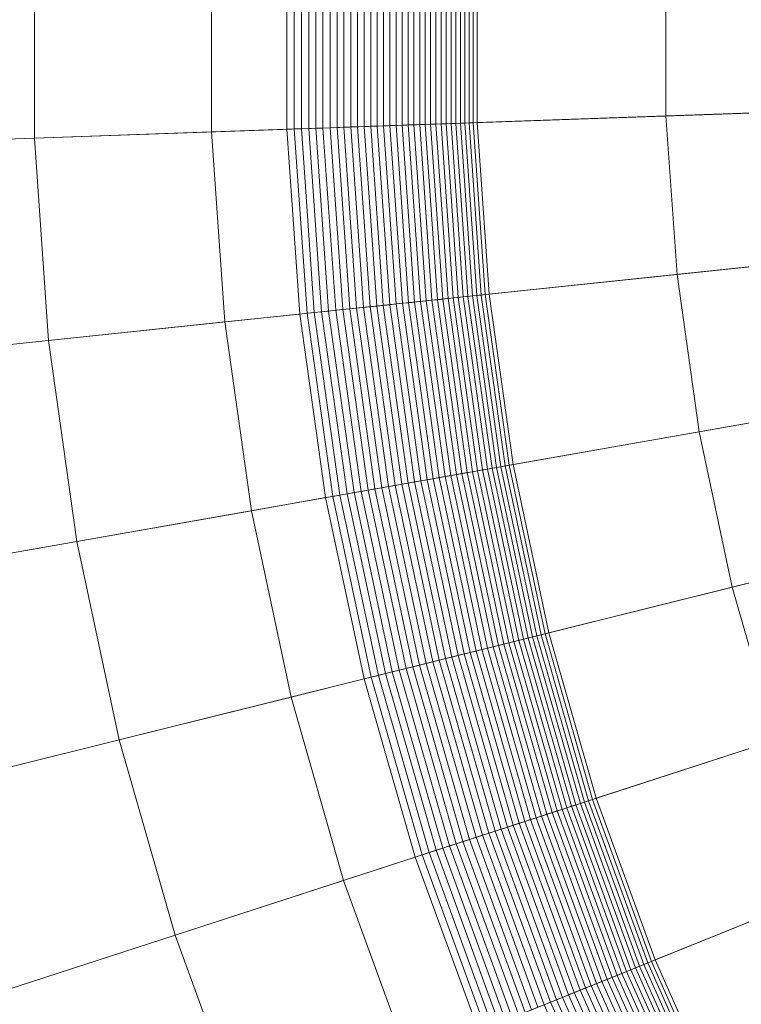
# Model space of a CAD drawing. Header units: millimetres. Extents: x -219 to 220, y -220 to 220.
# Tile 62 of 146: x -51 to -38, y -17 to 0. Entities that reach past the tile are written whole.
import ezdxf

# ---------------------------------------------------------------- set-up
doc = ezdxf.new("R2010")
doc.units = ezdxf.units.MM
doc.layers.add('LUCIDO_1', color=1, linetype='Continuous', lineweight=20, true_color=0xff0000)
doc.layers.add('Nessuna', color=7, linetype='Continuous', lineweight=9)

# ---------------------------------------------------------------- blocks, each defined once
blk = doc.blocks.new('Group-1')
at = {"layer": 'Nessuna', "color": 7, "linetype": 'Continuous', "lineweight": 9, "transparency": 33554687}
for points in [[(-200.727, -7.064, -79.962), (-200.727, 6.982, -79.962), (-50.677, 1.742, -89.301), (-50.677, -1.824, -89.301)], [(-50.677, -1.824, -69.262), (-50.677, 1.742, -69.262), (-185.426, 6.448, -60.875), (-185.426, -6.53, -60.875)], [(-38.1, -1.385, -70.282), (-38.1, 1.303, -70.282), (-50.677, 1.742, -69.262), (-50.677, -1.824, -69.262)], [(-50.677, -1.824, -89.301), (-50.677, 1.742, -89.301), (-47.565, 1.634, -89.626), (-47.565, -1.716, -89.626)], [(-47.565, -1.716, -89.626), (-47.565, 1.634, -89.626), (-46.243, 1.587, -89.879), (-46.243, -1.67, -89.879)], [(-46.243, -1.67, -89.879), (-46.243, 1.587, -89.879), (-46.114, 1.583, -89.905), (-46.114, -1.665, -89.905)], [(-46.114, -1.665, -89.905), (-46.114, 1.583, -89.905), (-45.987, 1.578, -89.935), (-45.987, -1.661, -89.935)], [(-45.987, -1.661, -89.935), (-45.987, 1.578, -89.935), (-45.86, 1.574, -89.968), (-45.86, -1.656, -89.968)], [(-45.86, -1.656, -89.968), (-45.86, 1.574, -89.968), (-45.734, 1.57, -90.004), (-45.734, -1.652, -90.004)], [(-45.734, -1.652, -90.004), (-45.734, 1.57, -90.004), (-45.609, 1.565, -90.044), (-45.609, -1.648, -90.044)], [(-45.609, -1.648, -90.044), (-45.609, 1.565, -90.044), (-45.485, 1.561, -90.086), (-45.485, -1.643, -90.086)], [(-45.485, -1.643, -90.086), (-45.485, 1.561, -90.086), (-45.362, 1.557, -90.133), (-45.362, -1.639, -90.133)], [(-45.362, -1.639, -90.133), (-45.362, 1.557, -90.133), (-45.241, 1.552, -90.182), (-45.241, -1.635, -90.182)], [(-45.241, -1.635, -90.182), (-45.241, 1.552, -90.182), (-45.121, 1.548, -90.234), (-45.121, -1.63, -90.234)], [(-45.121, -1.63, -90.234), (-45.121, 1.548, -90.234), (-45.002, 1.544, -90.29), (-45.002, -1.626, -90.29)], [(-45.002, -1.626, -90.29), (-45.002, 1.544, -90.29), (-44.885, 1.54, -90.349), (-44.885, -1.622, -90.349)], [(-44.885, -1.622, -90.349), (-44.885, 1.54, -90.349), (-44.769, 1.536, -90.41), (-44.769, -1.618, -90.41)], [(-44.769, -1.618, -90.41), (-44.769, 1.536, -90.41), (-44.655, 1.532, -90.475), (-44.655, -1.614, -90.475)], [(-44.655, -1.614, -90.475), (-44.655, 1.532, -90.475), (-44.543, 1.528, -90.543), (-44.543, -1.61, -90.543)], [(-44.543, -1.61, -90.543), (-44.543, 1.528, -90.543), (-44.433, 1.524, -90.614), (-44.433, -1.606, -90.614)], [(-44.433, -1.606, -90.614), (-44.433, 1.524, -90.614), (-44.324, 1.52, -90.687), (-44.324, -1.603, -90.687)], [(-44.324, -1.603, -90.687), (-44.324, 1.52, -90.687), (-44.218, 1.517, -90.764), (-44.218, -1.599, -90.764)], [(-44.218, -1.599, -90.764), (-44.218, 1.517, -90.764), (-44.113, 1.513, -90.843), (-44.113, -1.595, -90.843)], [(-44.113, -1.595, -90.843), (-44.113, 1.513, -90.843), (-44.011, 1.509, -90.924), (-44.011, -1.592, -90.924)], [(-44.011, -1.592, -90.924), (-44.011, 1.509, -90.924), (-43.91, 1.506, -91.009), (-43.91, -1.588, -91.009)], [(-43.91, -1.588, -91.009), (-43.91, 1.506, -91.009), (-43.813, 1.503, -91.096), (-43.813, -1.585, -91.096)], [(-43.813, -1.585, -91.096), (-43.813, 1.503, -91.096), (-43.717, 1.499, -91.186), (-43.717, -1.581, -91.186)], [(-43.717, -1.581, -91.186), (-43.717, 1.499, -91.186), (-43.624, 1.496, -91.278), (-43.624, -1.578, -91.278)], [(-43.624, -1.578, -91.278), (-43.624, 1.496, -91.278), (-43.533, 1.493, -91.372), (-43.533, -1.575, -91.372)], [(-43.533, -1.575, -91.372), (-43.533, 1.493, -91.372), (-43.444, 1.49, -91.469), (-43.444, -1.572, -91.469)], [(-43.444, -1.572, -91.469), (-43.444, 1.49, -91.469), (-43.359, 1.487, -91.568), (-43.359, -1.569, -91.568)], [(-43.359, -1.569, -91.568), (-43.359, 1.487, -91.568), (-43.276, 1.484, -91.67), (-43.276, -1.566, -91.67)], [(-43.276, -1.566, -91.67), (-43.276, 1.484, -91.67), (-43.195, 1.481, -91.773), (-43.195, -1.563, -91.773)], [(-43.195, -1.563, -91.773), (-43.195, 1.481, -91.773), (-43.117, 1.478, -91.879), (-43.117, -1.561, -91.879)], [(-43.117, -1.561, -91.879), (-43.117, 1.478, -91.879), (-43.043, 1.476, -91.987), (-43.043, -1.558, -91.987)], [(-43.043, -1.558, -91.987), (-43.043, 1.476, -91.987), (-42.971, 1.473, -92.096), (-42.971, -1.555, -92.096)], [(-42.971, -1.555, -92.096), (-42.971, 1.473, -92.096), (-42.901, 1.471, -92.208), (-42.901, -1.553, -92.208)], [(-42.901, -1.553, -92.208), (-42.901, 1.471, -92.208), (-39.583, 1.355, -97.712), (-39.583, -1.437, -97.712)], [(-39.583, -1.437, -97.712), (-39.583, 1.355, -97.712), (-22.594, 0.762, -97.712), (-22.594, -0.844, -97.712)], [(-39.389, -4.222, -97.712), (-39.583, -1.437, -97.712), (-22.594, -0.844, -97.712), (-22.482, -2.445, -97.712)], [(-37.913, -4.067, -70.282), (-38.1, -1.385, -70.282), (-50.677, -1.824, -69.262), (-50.428, -5.383, -69.262)], [(-42.831, -4.584, -91.987), (-43.043, -1.558, -91.987), (-42.971, -1.555, -92.096), (-42.759, -4.577, -92.096)], [(-42.759, -4.577, -92.096), (-42.971, -1.555, -92.096), (-42.901, -1.553, -92.208), (-42.69, -4.569, -92.208)], [(-42.69, -4.569, -92.208), (-42.901, -1.553, -92.208), (-39.583, -1.437, -97.712), (-39.389, -4.222, -97.712)], [(-50.428, -5.383, -89.301), (-50.677, -1.824, -89.301), (-47.565, -1.716, -89.626), (-47.332, -5.057, -89.626)], [(-47.332, -5.057, -89.626), (-47.565, -1.716, -89.626), (-46.243, -1.67, -89.879), (-46.015, -4.919, -89.879)], [(-46.015, -4.919, -89.879), (-46.243, -1.67, -89.879), (-46.114, -1.665, -89.905), (-45.888, -4.905, -89.905)], [(-45.888, -4.905, -89.905), (-46.114, -1.665, -89.905), (-45.987, -1.661, -89.935), (-45.761, -4.892, -89.935)], [(-45.761, -4.892, -89.935), (-45.987, -1.661, -89.935), (-45.86, -1.656, -89.968), (-45.634, -4.879, -89.968)], [(-45.634, -4.879, -89.968), (-45.86, -1.656, -89.968), (-45.734, -1.652, -90.004), (-45.509, -4.866, -90.004)], [(-45.509, -4.866, -90.004), (-45.734, -1.652, -90.004), (-45.609, -1.648, -90.044), (-45.385, -4.852, -90.044)], [(-45.385, -4.852, -90.044), (-45.609, -1.648, -90.044), (-45.485, -1.643, -90.086), (-45.261, -4.84, -90.086)], [(-45.261, -4.84, -90.086), (-45.485, -1.643, -90.086), (-45.362, -1.639, -90.133), (-45.139, -4.827, -90.133)], [(-45.139, -4.827, -90.133), (-45.362, -1.639, -90.133), (-45.241, -1.635, -90.182), (-45.019, -4.814, -90.182)], [(-45.019, -4.814, -90.182), (-45.241, -1.635, -90.182), (-45.121, -1.63, -90.234), (-44.899, -4.801, -90.234)], [(-44.899, -4.801, -90.234), (-45.121, -1.63, -90.234), (-45.002, -1.626, -90.29), (-44.781, -4.789, -90.29)], [(-44.781, -4.789, -90.29), (-45.002, -1.626, -90.29), (-44.885, -1.622, -90.349), (-44.664, -4.777, -90.349)], [(-44.664, -4.777, -90.349), (-44.885, -1.622, -90.349), (-44.769, -1.618, -90.41), (-44.549, -4.765, -90.41)], [(-44.549, -4.765, -90.41), (-44.769, -1.618, -90.41), (-44.655, -1.614, -90.475), (-44.436, -4.753, -90.475)], [(-44.436, -4.753, -90.475), (-44.655, -1.614, -90.475), (-44.543, -1.61, -90.543), (-44.324, -4.741, -90.543)], [(-44.324, -4.741, -90.543), (-44.543, -1.61, -90.543), (-44.433, -1.606, -90.614), (-44.214, -4.729, -90.614)], [(-44.214, -4.729, -90.614), (-44.433, -1.606, -90.614), (-44.324, -1.603, -90.687), (-44.106, -4.718, -90.687)], [(-44.106, -4.718, -90.687), (-44.324, -1.603, -90.687), (-44.218, -1.599, -90.764), (-44, -4.707, -90.764)], [(-44, -4.707, -90.764), (-44.218, -1.599, -90.764), (-44.113, -1.595, -90.843), (-43.896, -4.696, -90.843)], [(-43.896, -4.696, -90.843), (-44.113, -1.595, -90.843), (-44.011, -1.592, -90.924), (-43.794, -4.685, -90.924)], [(-43.794, -4.685, -90.924), (-44.011, -1.592, -90.924), (-43.91, -1.588, -91.009), (-43.695, -4.675, -91.009)], [(-43.695, -4.675, -91.009), (-43.91, -1.588, -91.009), (-43.813, -1.585, -91.096), (-43.597, -4.665, -91.096)], [(-43.597, -4.665, -91.096), (-43.813, -1.585, -91.096), (-43.717, -1.581, -91.186), (-43.502, -4.655, -91.186)], [(-43.502, -4.655, -91.186), (-43.717, -1.581, -91.186), (-43.624, -1.578, -91.278), (-43.409, -4.645, -91.278)], [(-43.409, -4.645, -91.278), (-43.624, -1.578, -91.278), (-43.533, -1.575, -91.372), (-43.319, -4.635, -91.372)], [(-43.319, -4.635, -91.372), (-43.533, -1.575, -91.372), (-43.444, -1.572, -91.469), (-43.231, -4.626, -91.469)], [(-43.231, -4.626, -91.469), (-43.444, -1.572, -91.469), (-43.359, -1.569, -91.568), (-43.146, -4.617, -91.568)], [(-43.146, -4.617, -91.568), (-43.359, -1.569, -91.568), (-43.276, -1.566, -91.67), (-43.063, -4.608, -91.67)], [(-43.063, -4.608, -91.67), (-43.276, -1.566, -91.67), (-43.195, -1.563, -91.773), (-42.983, -4.6, -91.773)], [(-42.983, -4.6, -91.773), (-43.195, -1.563, -91.773), (-43.117, -1.561, -91.879), (-42.905, -4.592, -91.879)], [(-42.905, -4.592, -91.879), (-43.117, -1.561, -91.879), (-43.043, -1.558, -91.987), (-42.831, -4.584, -91.987)], [(-199.747, -21.077, -79.962), (-200.727, -7.064, -79.962), (-50.677, -1.824, -89.301), (-50.428, -5.383, -89.301)], [(-50.428, -5.383, -69.262), (-50.677, -1.824, -69.262), (-185.426, -6.53, -60.875), (-184.52, -19.476, -60.875)], [(-39, -6.987, -97.712), (-39.389, -4.222, -97.712), (-22.482, -2.445, -97.712), (-22.258, -4.035, -97.712)], [(-37.539, -6.729, -70.282), (-37.913, -4.067, -70.282), (-50.428, -5.383, -69.262), (-49.931, -8.915, -69.262)], [(-38.42, -9.718, -97.712), (-39, -6.987, -97.712), (-22.258, -4.035, -97.712), (-21.924, -5.605, -97.712)], [(-42.27, -7.564, -92.208), (-42.69, -4.569, -92.208), (-39.389, -4.222, -97.712), (-39, -6.987, -97.712)], [(-43.264, -7.739, -91.009), (-43.695, -4.675, -91.009), (-43.597, -4.665, -91.096), (-43.167, -7.722, -91.096)], [(-43.167, -7.722, -91.096), (-43.597, -4.665, -91.096), (-43.502, -4.655, -91.186), (-43.073, -7.705, -91.186)], [(-43.073, -7.705, -91.186), (-43.502, -4.655, -91.186), (-43.409, -4.645, -91.278), (-42.981, -7.689, -91.278)], [(-42.981, -7.689, -91.278), (-43.409, -4.645, -91.278), (-43.319, -4.635, -91.372), (-42.892, -7.673, -91.372)], [(-42.892, -7.673, -91.372), (-43.319, -4.635, -91.372), (-43.231, -4.626, -91.469), (-42.805, -7.658, -91.469)], [(-42.805, -7.658, -91.469), (-43.231, -4.626, -91.469), (-43.146, -4.617, -91.568), (-42.72, -7.643, -91.568)], [(-42.72, -7.643, -91.568), (-43.146, -4.617, -91.568), (-43.063, -4.608, -91.67), (-42.638, -7.629, -91.67)], [(-42.638, -7.629, -91.67), (-43.063, -4.608, -91.67), (-42.983, -4.6, -91.773), (-42.559, -7.615, -91.773)], [(-42.559, -7.615, -91.773), (-42.983, -4.6, -91.773), (-42.905, -4.592, -91.879), (-42.483, -7.601, -91.879)], [(-42.483, -7.601, -91.879), (-42.905, -4.592, -91.879), (-42.831, -4.584, -91.987), (-42.409, -7.588, -91.987)], [(-42.409, -7.588, -91.987), (-42.831, -4.584, -91.987), (-42.759, -4.577, -92.096), (-42.338, -7.576, -92.096)], [(-42.338, -7.576, -92.096), (-42.759, -4.577, -92.096), (-42.69, -4.569, -92.208), (-42.27, -7.564, -92.208)], [(-44.938, -8.034, -90.044), (-45.385, -4.852, -90.044), (-45.261, -4.84, -90.086), (-44.816, -8.012, -90.086)], [(-44.816, -8.012, -90.086), (-45.261, -4.84, -90.086), (-45.139, -4.827, -90.133), (-44.695, -7.991, -90.133)], [(-44.695, -7.991, -90.133), (-45.139, -4.827, -90.133), (-45.019, -4.814, -90.182), (-44.575, -7.97, -90.182)], [(-44.575, -7.97, -90.182), (-45.019, -4.814, -90.182), (-44.899, -4.801, -90.234), (-44.457, -7.949, -90.234)], [(-44.457, -7.949, -90.234), (-44.899, -4.801, -90.234), (-44.781, -4.789, -90.29), (-44.34, -7.929, -90.29)], [(-44.34, -7.929, -90.29), (-44.781, -4.789, -90.29), (-44.664, -4.777, -90.349), (-44.224, -7.908, -90.349)], [(-44.224, -7.908, -90.349), (-44.664, -4.777, -90.349), (-44.549, -4.765, -90.41), (-44.11, -7.888, -90.41)], [(-44.11, -7.888, -90.41), (-44.549, -4.765, -90.41), (-44.436, -4.753, -90.475), (-43.998, -7.868, -90.475)], [(-43.998, -7.868, -90.475), (-44.436, -4.753, -90.475), (-44.324, -4.741, -90.543), (-43.887, -7.849, -90.543)], [(-43.887, -7.849, -90.543), (-44.324, -4.741, -90.543), (-44.214, -4.729, -90.614), (-43.779, -7.83, -90.614)], [(-43.779, -7.83, -90.614), (-44.214, -4.729, -90.614), (-44.106, -4.718, -90.687), (-43.672, -7.811, -90.687)], [(-43.672, -7.811, -90.687), (-44.106, -4.718, -90.687), (-44, -4.707, -90.764), (-43.567, -7.792, -90.764)], [(-43.567, -7.792, -90.764), (-44, -4.707, -90.764), (-43.896, -4.696, -90.843), (-43.464, -7.774, -90.843)], [(-43.464, -7.774, -90.843), (-43.896, -4.696, -90.843), (-43.794, -4.685, -90.924), (-43.363, -7.756, -90.924)], [(-43.363, -7.756, -90.924), (-43.794, -4.685, -90.924), (-43.695, -4.675, -91.009), (-43.264, -7.739, -91.009)], [(-46.866, -8.374, -89.626), (-47.332, -5.057, -89.626), (-46.015, -4.919, -89.879), (-45.562, -8.144, -89.879)], [(-45.562, -8.144, -89.879), (-46.015, -4.919, -89.879), (-45.888, -4.905, -89.905), (-45.436, -8.122, -89.905)], [(-45.436, -8.122, -89.905), (-45.888, -4.905, -89.905), (-45.761, -4.892, -89.935), (-45.31, -8.1, -89.935)], [(-45.31, -8.1, -89.935), (-45.761, -4.892, -89.935), (-45.634, -4.879, -89.968), (-45.185, -8.078, -89.968)], [(-45.185, -8.078, -89.968), (-45.634, -4.879, -89.968), (-45.509, -4.866, -90.004), (-45.061, -8.056, -90.004)], [(-45.061, -8.056, -90.004), (-45.509, -4.866, -90.004), (-45.385, -4.852, -90.044), (-44.938, -8.034, -90.044)], [(-49.931, -8.915, -89.301), (-50.428, -5.383, -89.301), (-47.332, -5.057, -89.626), (-46.866, -8.374, -89.626)], [(-197.792, -34.986, -79.962), (-199.747, -21.077, -79.962), (-50.428, -5.383, -89.301), (-49.931, -8.915, -89.301)], [(-49.931, -8.915, -69.262), (-50.428, -5.383, -69.262), (-184.52, -19.476, -60.875), (-182.714, -32.328, -60.875)], [(-37.65, -12.402, -97.712), (-38.42, -9.718, -97.712), (-21.924, -5.605, -97.712), (-21.482, -7.149, -97.712)], [(-36.98, -9.359, -70.282), (-37.539, -6.729, -70.282), (-49.931, -8.915, -69.262), (-49.19, -12.403, -69.262)], [(-41.641, -10.521, -92.208), (-42.27, -7.564, -92.208), (-39, -6.987, -97.712), (-38.42, -9.718, -97.712)], [(-41.926, -10.592, -91.773), (-42.559, -7.615, -91.773), (-42.483, -7.601, -91.879), (-41.851, -10.573, -91.879)], [(-41.851, -10.573, -91.879), (-42.483, -7.601, -91.879), (-42.409, -7.588, -91.987), (-41.778, -10.555, -91.987)], [(-41.778, -10.555, -91.987), (-42.409, -7.588, -91.987), (-42.338, -7.576, -92.096), (-41.708, -10.538, -92.096)], [(-41.708, -10.538, -92.096), (-42.338, -7.576, -92.096), (-42.27, -7.564, -92.208), (-41.641, -10.521, -92.208)], [(-42.919, -10.84, -90.764), (-43.567, -7.792, -90.764), (-43.464, -7.774, -90.843), (-42.817, -10.815, -90.843)], [(-42.817, -10.815, -90.843), (-43.464, -7.774, -90.843), (-43.363, -7.756, -90.924), (-42.718, -10.79, -90.924)], [(-42.718, -10.79, -90.924), (-43.363, -7.756, -90.924), (-43.264, -7.739, -91.009), (-42.621, -10.765, -91.009)], [(-42.621, -10.765, -91.009), (-43.264, -7.739, -91.009), (-43.167, -7.722, -91.096), (-42.526, -10.742, -91.096)], [(-42.526, -10.742, -91.096), (-43.167, -7.722, -91.096), (-43.073, -7.705, -91.186), (-42.433, -10.719, -91.186)], [(-42.433, -10.719, -91.186), (-43.073, -7.705, -91.186), (-42.981, -7.689, -91.278), (-42.342, -10.696, -91.278)], [(-42.342, -10.696, -91.278), (-42.981, -7.689, -91.278), (-42.892, -7.673, -91.372), (-42.254, -10.674, -91.372)], [(-42.254, -10.674, -91.372), (-42.892, -7.673, -91.372), (-42.805, -7.658, -91.469), (-42.168, -10.653, -91.469)], [(-42.168, -10.653, -91.469), (-42.805, -7.658, -91.469), (-42.72, -7.643, -91.568), (-42.085, -10.632, -91.568)], [(-42.085, -10.632, -91.568), (-42.72, -7.643, -91.568), (-42.638, -7.629, -91.67), (-42.004, -10.612, -91.67)], [(-42.004, -10.612, -91.67), (-42.638, -7.629, -91.67), (-42.559, -7.615, -91.773), (-41.926, -10.592, -91.773)], [(-43.912, -11.088, -90.182), (-44.575, -7.97, -90.182), (-44.457, -7.949, -90.234), (-43.796, -11.058, -90.234)], [(-43.796, -11.058, -90.234), (-44.457, -7.949, -90.234), (-44.34, -7.929, -90.29), (-43.681, -11.03, -90.29)], [(-43.681, -11.03, -90.29), (-44.34, -7.929, -90.29), (-44.224, -7.908, -90.349), (-43.567, -11.001, -90.349)], [(-43.567, -11.001, -90.349), (-44.224, -7.908, -90.349), (-44.11, -7.888, -90.41), (-43.454, -10.973, -90.41)], [(-43.454, -10.973, -90.41), (-44.11, -7.888, -90.41), (-43.998, -7.868, -90.475), (-43.344, -10.946, -90.475)], [(-43.344, -10.946, -90.475), (-43.998, -7.868, -90.475), (-43.887, -7.849, -90.543), (-43.235, -10.919, -90.543)], [(-43.235, -10.919, -90.543), (-43.887, -7.849, -90.543), (-43.779, -7.83, -90.614), (-43.128, -10.892, -90.614)], [(-43.128, -10.892, -90.614), (-43.779, -7.83, -90.614), (-43.672, -7.811, -90.687), (-43.022, -10.866, -90.687)], [(-43.022, -10.866, -90.687), (-43.672, -7.811, -90.687), (-43.567, -7.792, -90.764), (-42.919, -10.84, -90.764)], [(-44.885, -11.33, -89.879), (-45.562, -8.144, -89.879), (-45.436, -8.122, -89.905), (-44.76, -11.299, -89.905)], [(-44.76, -11.299, -89.905), (-45.436, -8.122, -89.905), (-45.31, -8.1, -89.935), (-44.636, -11.268, -89.935)], [(-44.636, -11.268, -89.935), (-45.31, -8.1, -89.935), (-45.185, -8.078, -89.968), (-44.513, -11.237, -89.968)], [(-44.513, -11.237, -89.968), (-45.185, -8.078, -89.968), (-45.061, -8.056, -90.004), (-44.391, -11.207, -90.004)], [(-44.391, -11.207, -90.004), (-45.061, -8.056, -90.004), (-44.938, -8.034, -90.044), (-44.27, -11.177, -90.044)], [(-44.27, -11.177, -90.044), (-44.938, -8.034, -90.044), (-44.816, -8.012, -90.086), (-44.149, -11.147, -90.086)], [(-44.149, -11.147, -90.086), (-44.816, -8.012, -90.086), (-44.695, -7.991, -90.133), (-44.03, -11.117, -90.133)], [(-44.03, -11.117, -90.133), (-44.695, -7.991, -90.133), (-44.575, -7.97, -90.182), (-43.912, -11.088, -90.182)], [(-46.169, -11.65, -89.626), (-46.866, -8.374, -89.626), (-45.562, -8.144, -89.879), (-44.885, -11.33, -89.879)], [(-49.19, -12.403, -89.301), (-49.931, -8.915, -89.301), (-46.866, -8.374, -89.626), (-46.169, -11.65, -89.626)], [(-194.872, -48.726, -79.962), (-197.792, -34.986, -79.962), (-49.931, -8.915, -89.301), (-49.19, -12.403, -89.301)], [(-49.19, -12.403, -69.262), (-49.931, -8.915, -69.262), (-182.714, -32.328, -60.875), (-180.016, -45.022, -60.875)], [(-36.239, -11.943, -70.282), (-36.98, -9.359, -70.282), (-49.19, -12.403, -69.262), (-48.207, -15.832, -69.262)], [(-40.808, -13.428, -92.208), (-41.641, -10.521, -92.208), (-38.42, -9.718, -97.712), (-37.65, -12.402, -97.712)], [(-41.013, -13.495, -91.879), (-41.851, -10.573, -91.879), (-41.778, -10.555, -91.987), (-40.942, -13.471, -91.987)], [(-40.942, -13.471, -91.987), (-41.778, -10.555, -91.987), (-41.708, -10.538, -92.096), (-40.873, -13.449, -92.096)], [(-40.873, -13.449, -92.096), (-41.708, -10.538, -92.096), (-41.641, -10.521, -92.208), (-40.808, -13.428, -92.208)], [(-41.675, -13.709, -91.096), (-42.526, -10.742, -91.096), (-42.433, -10.719, -91.186), (-41.584, -13.68, -91.186)], [(-41.584, -13.68, -91.186), (-42.433, -10.719, -91.186), (-42.342, -10.696, -91.278), (-41.495, -13.651, -91.278)], [(-41.495, -13.651, -91.278), (-42.342, -10.696, -91.278), (-42.254, -10.674, -91.372), (-41.408, -13.623, -91.372)], [(-41.408, -13.623, -91.372), (-42.254, -10.674, -91.372), (-42.168, -10.653, -91.469), (-41.324, -13.596, -91.469)], [(-41.324, -13.596, -91.469), (-42.168, -10.653, -91.469), (-42.085, -10.632, -91.568), (-41.243, -13.569, -91.568)], [(-41.243, -13.569, -91.568), (-42.085, -10.632, -91.568), (-42.004, -10.612, -91.67), (-41.164, -13.543, -91.67)], [(-41.164, -13.543, -91.67), (-42.004, -10.612, -91.67), (-41.926, -10.592, -91.773), (-41.087, -13.519, -91.773)], [(-41.087, -13.519, -91.773), (-41.926, -10.592, -91.773), (-41.851, -10.573, -91.879), (-41.013, -13.495, -91.879)], [(-42.37, -13.935, -90.543), (-43.235, -10.919, -90.543), (-43.128, -10.892, -90.614), (-42.265, -13.901, -90.614)], [(-42.265, -13.901, -90.614), (-43.128, -10.892, -90.614), (-43.022, -10.866, -90.687), (-42.162, -13.868, -90.687)], [(-42.162, -13.868, -90.687), (-43.022, -10.866, -90.687), (-42.919, -10.84, -90.764), (-42.06, -13.835, -90.764)], [(-42.06, -13.835, -90.764), (-42.919, -10.84, -90.764), (-42.817, -10.815, -90.843), (-41.961, -13.802, -90.843)], [(-41.961, -13.802, -90.843), (-42.817, -10.815, -90.843), (-42.718, -10.79, -90.924), (-41.863, -13.771, -90.924)], [(-41.863, -13.771, -90.924), (-42.718, -10.79, -90.924), (-42.621, -10.765, -91.009), (-41.768, -13.74, -91.009)], [(-41.768, -13.74, -91.009), (-42.621, -10.765, -91.009), (-42.526, -10.742, -91.096), (-41.675, -13.709, -91.096)], [(-43.034, -14.151, -90.182), (-43.912, -11.088, -90.182), (-43.796, -11.058, -90.234), (-42.92, -14.114, -90.234)], [(-42.92, -14.114, -90.234), (-43.796, -11.058, -90.234), (-43.681, -11.03, -90.29), (-42.807, -14.077, -90.29)], [(-42.807, -14.077, -90.29), (-43.681, -11.03, -90.29), (-43.567, -11.001, -90.349), (-42.695, -14.041, -90.349)], [(-42.695, -14.041, -90.349), (-43.567, -11.001, -90.349), (-43.454, -10.973, -90.41), (-42.585, -14.005, -90.41)], [(-42.585, -14.005, -90.41), (-43.454, -10.973, -90.41), (-43.344, -10.946, -90.475), (-42.477, -13.97, -90.475)], [(-42.477, -13.97, -90.475), (-43.344, -10.946, -90.475), (-43.235, -10.919, -90.543), (-42.37, -13.935, -90.543)], [(-43.744, -14.382, -89.935), (-44.636, -11.268, -89.935), (-44.513, -11.237, -89.968), (-43.623, -14.342, -89.968)], [(-43.623, -14.342, -89.968), (-44.513, -11.237, -89.968), (-44.391, -11.207, -90.004), (-43.503, -14.304, -90.004)], [(-43.503, -14.304, -90.004), (-44.391, -11.207, -90.004), (-44.27, -11.177, -90.044), (-43.384, -14.265, -90.044)], [(-43.384, -14.265, -90.044), (-44.27, -11.177, -90.044), (-44.149, -11.147, -90.086), (-43.266, -14.227, -90.086)], [(-43.266, -14.227, -90.086), (-44.149, -11.147, -90.086), (-44.03, -11.117, -90.133), (-43.149, -14.189, -90.133)], [(-43.149, -14.189, -90.133), (-44.03, -11.117, -90.133), (-43.912, -11.088, -90.182), (-43.034, -14.151, -90.182)], [(-45.246, -14.87, -89.626), (-46.169, -11.65, -89.626), (-44.885, -11.33, -89.879), (-43.987, -14.461, -89.879)], [(-43.987, -14.461, -89.879), (-44.885, -11.33, -89.879), (-44.76, -11.299, -89.905), (-43.865, -14.421, -89.905)], [(-43.865, -14.421, -89.905), (-44.76, -11.299, -89.905), (-44.636, -11.268, -89.935), (-43.744, -14.382, -89.935)], [(-48.207, -15.832, -89.301), (-49.19, -12.403, -89.301), (-46.169, -11.65, -89.626), (-45.246, -14.87, -89.626)], [(-35.319, -14.469, -70.282), (-36.239, -11.943, -70.282), (-48.207, -15.832, -69.262), (-46.987, -19.184, -69.262)], [(-191, -62.228, -79.962), (-194.872, -48.726, -79.962), (-49.19, -12.403, -89.301), (-48.207, -15.832, -89.301)], [(-48.207, -15.832, -69.262), (-49.19, -12.403, -69.262), (-180.016, -45.022, -60.875), (-176.439, -57.497, -60.875)], [(-39.773, -16.269, -92.208), (-40.808, -13.428, -92.208), (-37.65, -12.402, -97.712), (-36.695, -15.025, -97.712)], [(-40.046, -16.379, -91.773), (-41.087, -13.519, -91.773), (-41.013, -13.495, -91.879), (-39.974, -16.35, -91.879)], [(-39.974, -16.35, -91.879), (-41.013, -13.495, -91.879), (-40.942, -13.471, -91.987), (-39.904, -16.322, -91.987)], [(-39.904, -16.322, -91.987), (-40.942, -13.471, -91.987), (-40.873, -13.449, -92.096), (-39.838, -16.295, -92.096)], [(-39.838, -16.295, -92.096), (-40.873, -13.449, -92.096), (-40.808, -13.428, -92.208), (-39.773, -16.269, -92.208)], [(-40.53, -16.575, -91.186), (-41.584, -13.68, -91.186), (-41.495, -13.651, -91.278), (-40.443, -16.54, -91.278)], [(-40.443, -16.54, -91.278), (-41.495, -13.651, -91.278), (-41.408, -13.623, -91.372), (-40.359, -16.506, -91.372)], [(-40.359, -16.506, -91.372), (-41.408, -13.623, -91.372), (-41.324, -13.596, -91.469), (-40.277, -16.473, -91.469)], [(-40.277, -16.473, -91.469), (-41.324, -13.596, -91.469), (-41.243, -13.569, -91.568), (-40.198, -16.441, -91.568)], [(-40.198, -16.441, -91.568), (-41.243, -13.569, -91.568), (-41.164, -13.543, -91.67), (-40.121, -16.409, -91.67)], [(-40.121, -16.409, -91.67), (-41.164, -13.543, -91.67), (-41.087, -13.519, -91.773), (-40.046, -16.379, -91.773)], [(-41.093, -16.802, -90.687), (-42.162, -13.868, -90.687), (-42.06, -13.835, -90.764), (-40.995, -16.762, -90.764)], [(-40.995, -16.762, -90.764), (-42.06, -13.835, -90.764), (-41.961, -13.802, -90.843), (-40.898, -16.723, -90.843)], [(-40.898, -16.723, -90.843), (-41.961, -13.802, -90.843), (-41.863, -13.771, -90.924), (-40.803, -16.685, -90.924)], [(-40.803, -16.685, -90.924), (-41.863, -13.771, -90.924), (-41.768, -13.74, -91.009), (-40.71, -16.647, -91.009)], [(-40.71, -16.647, -91.009), (-41.768, -13.74, -91.009), (-41.675, -13.709, -91.096), (-40.619, -16.611, -91.096)], [(-40.619, -16.611, -91.096), (-41.675, -13.709, -91.096), (-41.584, -13.68, -91.186), (-40.53, -16.575, -91.186)], [(-41.614, -17.013, -90.349), (-42.695, -14.041, -90.349), (-42.585, -14.005, -90.41), (-41.506, -16.969, -90.41)], [(-41.506, -16.969, -90.41), (-42.585, -14.005, -90.41), (-42.477, -13.97, -90.475), (-41.401, -16.927, -90.475)], [(-41.401, -16.927, -90.475), (-42.477, -13.97, -90.475), (-42.37, -13.935, -90.543), (-41.296, -16.884, -90.543)], [(-41.296, -16.884, -90.543), (-42.37, -13.935, -90.543), (-42.265, -13.901, -90.614), (-41.194, -16.843, -90.614)], [(-41.194, -16.843, -90.614), (-42.265, -13.901, -90.614), (-42.162, -13.868, -90.687), (-41.093, -16.802, -90.687)], [(-42.17, -17.238, -90.086), (-43.266, -14.227, -90.086), (-43.149, -14.189, -90.133), (-42.056, -17.192, -90.133)], [(-42.056, -17.192, -90.133), (-43.149, -14.189, -90.133), (-43.034, -14.151, -90.182), (-41.944, -17.146, -90.182)], [(-41.944, -17.146, -90.182), (-43.034, -14.151, -90.182), (-42.92, -14.114, -90.234), (-41.832, -17.101, -90.234)], [(-41.832, -17.101, -90.234), (-42.92, -14.114, -90.234), (-42.807, -14.077, -90.29), (-41.722, -17.057, -90.29)], [(-41.722, -17.057, -90.29), (-42.807, -14.077, -90.29), (-42.695, -14.041, -90.349), (-41.614, -17.013, -90.349)], [(-42.636, -17.426, -89.935), (-43.744, -14.382, -89.935), (-43.623, -14.342, -89.968), (-42.518, -17.378, -89.968)], [(-42.518, -17.378, -89.968), (-43.623, -14.342, -89.968), (-43.503, -14.304, -90.004), (-42.401, -17.331, -90.004)], [(-42.401, -17.331, -90.004), (-43.503, -14.304, -90.004), (-43.384, -14.265, -90.044), (-42.285, -17.284, -90.044)], [(-42.285, -17.284, -90.044), (-43.384, -14.265, -90.044), (-43.266, -14.227, -90.086), (-42.17, -17.238, -90.086)], [(-34.226, -16.925, -70.282), (-35.319, -14.469, -70.282), (-46.987, -19.184, -69.262), (-45.536, -22.442, -69.262)], [(-44.1, -18.017, -89.626), (-45.246, -14.87, -89.626), (-43.987, -14.461, -89.879), (-42.873, -17.522, -89.879)], [(-42.873, -17.522, -89.879), (-43.987, -14.461, -89.879), (-43.865, -14.421, -89.905), (-42.754, -17.473, -89.905)], [(-42.754, -17.473, -89.905), (-43.865, -14.421, -89.905), (-43.744, -14.382, -89.935), (-42.636, -17.426, -89.935)], [(-46.987, -19.184, -89.301), (-48.207, -15.832, -89.301), (-45.246, -14.87, -89.626), (-44.1, -18.017, -89.626)], [(-38.544, -19.031, -92.208), (-39.773, -16.269, -92.208), (-36.695, -15.025, -97.712), (-35.559, -17.576, -97.712)], [(-186.196, -75.428, -79.962), (-191, -62.228, -79.962), (-48.207, -15.832, -89.301), (-46.987, -19.184, -89.301)], [(-46.987, -19.184, -69.262), (-48.207, -15.832, -69.262), (-176.439, -57.497, -60.875), (-172, -69.692, -60.875)], [(-38.955, -19.232, -91.568), (-40.198, -16.441, -91.568), (-40.121, -16.409, -91.67), (-38.88, -19.196, -91.67)], [(-38.88, -19.196, -91.67), (-40.121, -16.409, -91.67), (-40.046, -16.379, -91.773), (-38.808, -19.16, -91.773)], [(-38.808, -19.16, -91.773), (-40.046, -16.379, -91.773), (-39.974, -16.35, -91.879), (-38.738, -19.126, -91.879)], [(-38.738, -19.126, -91.879), (-39.974, -16.35, -91.879), (-39.904, -16.322, -91.987), (-38.67, -19.093, -91.987)], [(-38.67, -19.093, -91.987), (-39.904, -16.322, -91.987), (-39.838, -16.295, -92.096), (-38.606, -19.062, -92.096)], [(-38.606, -19.062, -92.096), (-39.838, -16.295, -92.096), (-39.773, -16.269, -92.208), (-38.544, -19.031, -92.208)], [(-39.451, -19.474, -91.009), (-40.71, -16.647, -91.009), (-40.619, -16.611, -91.096), (-39.363, -19.431, -91.096)], [(-39.363, -19.431, -91.096), (-40.619, -16.611, -91.096), (-40.53, -16.575, -91.186), (-39.277, -19.389, -91.186)], [(-39.277, -19.389, -91.186), (-40.53, -16.575, -91.186), (-40.443, -16.54, -91.278), (-39.193, -19.348, -91.278)], [(-39.193, -19.348, -91.278), (-40.443, -16.54, -91.278), (-40.359, -16.506, -91.372), (-39.111, -19.308, -91.372)], [(-39.111, -19.308, -91.372), (-40.359, -16.506, -91.372), (-40.277, -16.473, -91.469), (-39.032, -19.27, -91.469)], [(-39.032, -19.27, -91.469), (-40.277, -16.473, -91.469), (-40.198, -16.441, -91.568), (-38.955, -19.232, -91.568)], [(-39.823, -19.655, -90.687), (-41.093, -16.802, -90.687), (-40.995, -16.762, -90.764), (-39.727, -19.609, -90.764)], [(-39.727, -19.609, -90.764), (-40.995, -16.762, -90.764), (-40.898, -16.723, -90.843), (-39.633, -19.563, -90.843)], [(-39.633, -19.563, -90.843), (-40.898, -16.723, -90.843), (-40.803, -16.685, -90.924), (-39.541, -19.518, -90.924)], [(-39.541, -19.518, -90.924), (-40.803, -16.685, -90.924), (-40.71, -16.647, -91.009), (-39.451, -19.474, -91.009)], [(-32.963, -19.299, -70.282), (-34.226, -16.925, -70.282), (-45.536, -22.442, -69.262), (-43.862, -25.591, -69.262)], [(-40.223, -19.851, -90.41), (-41.506, -16.969, -90.41), (-41.401, -16.927, -90.475), (-40.121, -19.801, -90.475)], [(-40.121, -19.801, -90.475), (-41.401, -16.927, -90.475), (-41.296, -16.884, -90.543), (-40.02, -19.752, -90.543)], [(-40.02, -19.752, -90.543), (-41.296, -16.884, -90.543), (-41.194, -16.843, -90.614), (-39.921, -19.703, -90.614)], [(-39.921, -19.703, -90.614), (-41.194, -16.843, -90.614), (-41.093, -16.802, -90.687), (-39.823, -19.655, -90.687)], [(-40.433, -19.953, -90.29), (-41.722, -17.057, -90.29), (-41.614, -17.013, -90.349), (-40.327, -19.901, -90.349)], [(-40.327, -19.901, -90.349), (-41.614, -17.013, -90.349), (-41.506, -16.969, -90.41), (-40.223, -19.851, -90.41)]]:
    blk.add_3dface(points, dxfattribs=at)

msp = doc.modelspace()

# ---------------------------------------------------------------- block references
at = {"layer": 'LUCIDO_1', "color": 7, "transparency": 33554687}
msp.add_blockref('Group-1', (0, 0), dxfattribs=at)

doc.saveas('drawing.dxf')
